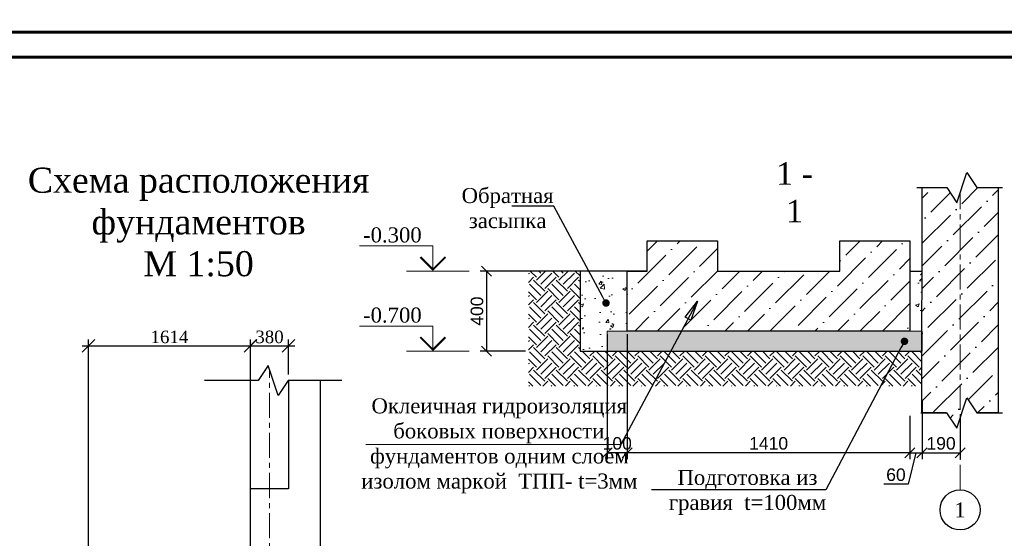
# Model space of a CAD drawing. Header units: millimetres. Extents: x 2063114 to 14983986, y -126020516 to 213791.
# Tile 172 of 256: x 2331171 to 2350815, y -1463102 to -1452751. Entities that reach past the tile are written whole.
import ezdxf
from ezdxf import colors
from ezdxf.entities.mleader import LeaderData, LeaderLine
from ezdxf.math import Vec2, Vec3

# ---------------------------------------------------------------- set-up
doc = ezdxf.new("R2010")
doc.units = ezdxf.units.MM
doc.linetypes.add('CENTERX2', pattern=[4, 2.5, -0.5, 0.5, -0.5])
doc.layers.get('Defpoints').update_dxf_attribs({"color": 6, "lineweight": 35})
for name, color, linetype, lineweight in [('.', 7, 'Continuous', 15), ('АСО-оси', 24, 'CENTERX2', 20), ('выноски', 250, 'Continuous', 30), ('СТЕНЫ', 7, 'Continuous', 20)]:
    doc.layers.add(name, color=color, linetype=linetype, lineweight=lineweight)
doc.layers.add('_print', color=6, linetype='Continuous', lineweight=60, plot=False)
doc.layers.add('все', color=7, linetype='Continuous')
doc.layers.add('Размеры', color=28, linetype='Continuous')
doc.styles.add('GENERATED_STYLE_5', font='times.ttf')
doc.styles.get("Standard").update_dxf_attribs({"font": 'arial.ttf'})
doc.styles.add('TIMES', font='times.ttf')
doc.styles.add('TIMES NEW', font='times.ttf', dxfattribs={"height": 200})
doc.styles.add('Times New Roman', font='times.ttf')
doc.styles.add('стиль1', font='timesbd.ttf')
doc.dimstyles.new('25', dxfattribs={"dimscale": 100, "dimtxt": 2.5, "dimasz": 2, "dimexe": 1.25, "dimexo": 0.625, "dimtad": 1, "dimdec": 0, "dimlfac": 0.25, "dimtxsty": 'Standard', "dimblk": 'OBLIQUE', "dimcen": 2, "dimdle": 0.008, "dimclrd": 256, "dimclre": 256, "dimclrt": 256, "dimadec": 0, "dimazin": 0, "dimtfac": 1, "dimtdec": 0, "dimtmove": 1, "dimatfit": 2, "dimfxl": 1.25, "dimarcsym": 0})
doc.dimstyles.new('50', dxfattribs={"dimtxt": 250, "dimasz": 250, "dimexe": 125, "dimexo": 125, "dimgap": 50, "dimtad": 1, "dimdec": 0, "dimlfac": 0.5, "dimtxsty": 'GENERATED_STYLE_5', "dimblk": 'OBLIQUE', "dimcen": 250, "dimdle": 125, "dimadec": 0, "dimazin": 0, "dimtfac": 1, "dimtdec": 0, "dimtmove": 0, "dimatfit": 3, "dimldrblk": 'OPEN90', "dimfxl": 1, "dimarcsym": 0})
doc.dimstyles.new('н-150', dxfattribs={"dimtxt": 150, "dimasz": 200, "dimexe": 150, "dimexo": 50, "dimgap": 63, "dimtad": 1, "dimdec": 0, "dimtxsty": 'стиль1', "dimblk": 'ARCHTICK', "dimcen": 200, "dimdle": 75, "dimclrd": 7, "dimclre": 7, "dimclrt": 7, "dimadec": 0, "dimazin": 0, "dimtfac": 1, "dimtdec": 0, "dimtmove": 0, "dimatfit": 3, "dimldrblk": 'CLOSEDBLANK', "dimfxl": 500, "dimfxlon": 1, "dimarcsym": 0})

# ---------------------------------------------------------------- blocks, each defined once
blk = doc.blocks.new('_Oblique')
at = {"color": 0, "linetype": 'ByBlock', "lineweight": -2}
blk.add_line((-0.5, -0.5), (0.5, 0.5), dxfattribs=at)
blk = doc.blocks.new('*D938')
at = {"color": 0, "lineweight": -2, "ltscale": 200, "transparency": 16777216}
for p, q in [((2335650, -1459261), (2336660, -1459261)), ((2335775, -1459830), (2335775, -1459136)), ((2336535, -1459830), (2336535, -1459136))]:
    blk.add_line(p, q, dxfattribs=at)
at = {"layer": 'Defpoints', "color": 0, "lineweight": 30, "ltscale": 200, "transparency": 16777216}
for p in [(2336535, -1459261), (2335775, -1459955), (2336535, -1459955)]:
    blk.add_point(p, dxfattribs=at)
at = {"color": 0, "lineweight": -2, "ltscale": 200, "transparency": 16777216, "xscale": 250, "yscale": 250, "zscale": 250, "rotation": 180}
blk.add_blockref('_Oblique', (2335775, -1459261), dxfattribs=at)
at = {"color": 0, "lineweight": -2, "ltscale": 200, "transparency": 16777216, "xscale": 250, "yscale": 250, "zscale": 250}
blk.add_blockref('_Oblique', (2336535, -1459261), dxfattribs=at)
at = {"color": 0, "lineweight": 15, "ltscale": 200, "transparency": 16777216, "insert": (2336155, -1459084), "char_height": 250, "attachment_point": 5, "style": 'GENERATED_STYLE_5'}
blk.add_mtext('380', dxfattribs=at)
blk = doc.blocks.new('_Open90')
at = {"color": 0, "linetype": 'ByBlock', "lineweight": -2}
for p, q in [((0, 0), (-1, 0)), ((-0.5, 0.5), (0, 0)), ((0, 0), (-0.5, -0.5))]:
    blk.add_line(p, q, dxfattribs=at)
blk = doc.blocks.new('*D947')
at = {"color": 0, "lineweight": -2, "ltscale": 200, "transparency": 16777216}
for p, q in [((2332420, -1459261), (2335899, -1459261)), ((2332545, -1464892), (2332545, -1459136)), ((2335774, -1464892), (2335774, -1459136))]:
    blk.add_line(p, q, dxfattribs=at)
at = {"layer": 'Defpoints', "color": 0, "lineweight": 30, "ltscale": 200, "transparency": 16777216}
for p in [(2335774, -1459261), (2332545, -1465017), (2335774, -1465017)]:
    blk.add_point(p, dxfattribs=at)
at = {"color": 0, "lineweight": -2, "ltscale": 200, "transparency": 16777216, "xscale": 250, "yscale": 250, "zscale": 250, "rotation": 180}
blk.add_blockref('_Oblique', (2332545, -1459261), dxfattribs=at)
at = {"color": 0, "lineweight": -2, "ltscale": 200, "transparency": 16777216, "xscale": 250, "yscale": 250, "zscale": 250}
blk.add_blockref('_Oblique', (2335774, -1459261), dxfattribs=at)
at = {"color": 0, "lineweight": 15, "ltscale": 200, "transparency": 16777216, "insert": (2334159, -1459084), "char_height": 250, "attachment_point": 5, "style": 'GENERATED_STYLE_5'}
blk.add_mtext('1614', dxfattribs=at)
blk = doc.blocks.new('_Dot')
at = {"color": 0, "linetype": 'ByBlock', "lineweight": -2}
blk.add_line((-0.5, 0), (-1, 0), dxfattribs=at)
at = {"color": 0, "linetype": 'ByBlock', "const_width": 0.5}
blk.add_lwpolyline([(-0.25, 0, 1), (0.25, 0, 1)], format="xyb", close=True, dxfattribs=at)
blk = doc.blocks.new('*D1019')
at = {"layer": 'Defpoints', "color": 0, "lineweight": 30, "transparency": 16777216}
for p in [(2343293, -1458968), (2348933, -1460599), (2343293, -1461399)]:
    blk.add_point(p, dxfattribs=at)
at = {"layer": 'Размеры', "lineweight": -2, "transparency": 16777216}
for p, q in [((2343293, -1459030), (2343293, -1461524)), ((2348933, -1460661), (2348933, -1461524)), ((2348934, -1461399), (2343292, -1461399))]:
    blk.add_line(p, q, dxfattribs=at)
at = {"layer": 'Размеры', "lineweight": -2, "transparency": 16777216, "xscale": 200, "yscale": 200, "zscale": 200, "rotation": 180}
blk.add_blockref('_Oblique', (2343293, -1461399), dxfattribs=at)
at = {"layer": 'Размеры', "lineweight": -2, "transparency": 16777216, "xscale": 200, "yscale": 200, "zscale": 200}
blk.add_blockref('_Oblique', (2348933, -1461399), dxfattribs=at)
at = {"layer": 'Размеры', "transparency": 16777216, "insert": (2346113, -1461209), "char_height": 250, "attachment_point": 5}
blk.add_mtext('1410', dxfattribs=at)
blk = doc.blocks.new('*D1020')
at = {"layer": 'Defpoints', "color": 0, "lineweight": 30, "transparency": 16777216}
for p in [(2342893, -1458968), (2343293, -1458968), (2342893, -1461399)]:
    blk.add_point(p, dxfattribs=at)
at = {"layer": 'Размеры', "lineweight": -2, "transparency": 16777216}
for p, q in [((2342893, -1459030), (2342893, -1461524)), ((2343293, -1459030), (2343293, -1461524)), ((2343293, -1461399), (2342892, -1461399))]:
    blk.add_line(p, q, dxfattribs=at)
at = {"layer": 'Размеры', "lineweight": -2, "transparency": 16777216, "xscale": 200, "yscale": 200, "zscale": 200, "rotation": 180}
blk.add_blockref('_Oblique', (2342893, -1461399), dxfattribs=at)
at = {"layer": 'Размеры', "lineweight": -2, "transparency": 16777216, "xscale": 200, "yscale": 200, "zscale": 200}
blk.add_blockref('_Oblique', (2343293, -1461399), dxfattribs=at)
at = {"layer": 'Размеры', "transparency": 16777216, "insert": (2343093, -1461209), "char_height": 250, "attachment_point": 5}
blk.add_mtext('100', dxfattribs=at)
blk = doc.blocks.new('*D1021')
at = {"layer": 'Defpoints', "color": 0, "lineweight": 30, "transparency": 16777216}
for p in [(2349173, -1460281), (2348933, -1460599), (2349173, -1461399)]:
    blk.add_point(p, dxfattribs=at)
at = {"layer": 'Размеры', "lineweight": -2, "transparency": 16777216}
for p, q in [((2349173, -1460344), (2349173, -1461524)), ((2348933, -1460661), (2348933, -1461524)), ((2349053, -1461399), (2348895, -1462024)), ((2348932, -1461399), (2349173, -1461399)), ((2348895, -1462024), (2348411, -1462024))]:
    blk.add_line(p, q, dxfattribs=at)
at = {"layer": 'Размеры', "lineweight": -2, "transparency": 16777216, "xscale": 200, "yscale": 200, "zscale": 200, "rotation": 180}
blk.add_blockref('_Oblique', (2348933, -1461399), dxfattribs=at)
at = {"layer": 'Размеры', "lineweight": -2, "transparency": 16777216, "xscale": 200, "yscale": 200, "zscale": 200}
blk.add_blockref('_Oblique', (2349173, -1461399), dxfattribs=at)
at = {"layer": 'Размеры', "transparency": 16777216, "insert": (2348653, -1461834), "char_height": 250, "attachment_point": 5}
blk.add_mtext('60', dxfattribs=at)
blk = doc.blocks.new('*D1022')
at = {"layer": 'Defpoints', "color": 0, "lineweight": 30, "transparency": 16777216}
for p in [(2349933, -1460565), (2349173, -1460762), (2349933, -1461399)]:
    blk.add_point(p, dxfattribs=at)
at = {"layer": 'Размеры', "lineweight": -2, "transparency": 16777216}
for p, q in [((2349933, -1460627), (2349933, -1461524)), ((2349173, -1460825), (2349173, -1461524)), ((2349172, -1461399), (2349933, -1461399))]:
    blk.add_line(p, q, dxfattribs=at)
at = {"layer": 'Размеры', "lineweight": -2, "transparency": 16777216, "xscale": 200, "yscale": 200, "zscale": 200, "rotation": 180}
blk.add_blockref('_Oblique', (2349173, -1461399), dxfattribs=at)
at = {"layer": 'Размеры', "lineweight": -2, "transparency": 16777216, "xscale": 200, "yscale": 200, "zscale": 200}
blk.add_blockref('_Oblique', (2349933, -1461399), dxfattribs=at)
at = {"layer": 'Размеры', "transparency": 16777216, "insert": (2349553, -1461209), "char_height": 250, "attachment_point": 5}
blk.add_mtext('190', dxfattribs=at)
blk = doc.blocks.new('*D1023')
at = {"layer": 'Defpoints', "color": 0, "lineweight": 30, "transparency": 16777216}
for p in [(2341322, -1457768), (2340485, -1459368), (2341322, -1459368)]:
    blk.add_point(p, dxfattribs=at)
at = {"layer": 'Размеры', "lineweight": -2, "transparency": 16777216}
for p, q in [((2341260, -1457768), (2340360, -1457768)), ((2340485, -1457767), (2340485, -1459369)), ((2341260, -1459368), (2340360, -1459368))]:
    blk.add_line(p, q, dxfattribs=at)
at = {"layer": 'Размеры', "lineweight": -2, "transparency": 16777216, "xscale": 200, "yscale": 200, "zscale": 200}
for p, rotation in [((2340485, -1457768), 90), ((2340485, -1459368), 270)]:
    blk.add_blockref('_Oblique', p, dxfattribs=dict(at, rotation=rotation))
at = {"layer": 'Размеры', "transparency": 16777216, "insert": (2340295, -1458568), "char_height": 250, "attachment_point": 5, "rotation": 90}
blk.add_mtext('400', dxfattribs=at)
blk = doc.blocks.new('_ArchTick')
at = {"color": 0, "linetype": 'ByBlock', "const_width": 0.15}
blk.add_lwpolyline([(-0.5, -0.5), (0.5, 0.5)], dxfattribs=at)
blk = doc.blocks.new('*U1590')
at = {"color": 0, "ltscale": 25}
blk.add_lwpolyline([(-59400, 42000), (0, 42000), (0, 0), (-59400, 0)], close=True, dxfattribs=at)
at = {"color": 0, "lineweight": 60, "ltscale": 25}
blk.add_lwpolyline([(-57400, 41500), (-500, 41500), (-500, 500), (-57400, 500)], close=True, dxfattribs=at)

msp = doc.modelspace()

# ---------------------------------------------------------------- hatches: boundary and pattern name
at = {"layer": '.', "linetype": 'ByBlock', "lineweight": 13}
h = msp.add_hatch(dxfattribs=at)
h.set_pattern_fill('AR-CONC', color=0, scale=4)
h.set_pattern_definition([(50, (2341680, -1806067.1), (728.7387, -63.7563), [76.2, -838.2]), (355, (2341680, -1806067.1), (-140.9737, 764.2274), [60.96, -670.5623]), (100.45144, (2341740.7, -1806072.4), (587.765, 700.471), [64.76, -712.361]), (46.1842, (2341680, -1805863.9), (1084.3162, -168.1693), [114.3, -1257.3]), (96.63556, (2341770.3, -1805877.9), (949.6165, 989.7045), [97.14, -1068.5424]), (351.18415, (2341680, -1805863.9), (949.6165, 989.7045), [91.44, -1005.839]), (21, (2341781.6, -1805914.7), (606.4576, -409.0608), [76.2, -838.2]), (326, (2341781.6, -1805914.7), (247.2081, 736.7519), [60.96, -670.56]), (71.45144, (2341832.1, -1805948.8), (853.6657, 327.6911), [64.76, -712.3598]), (37.5, (2341679.98, -1806067.1), (12.35441, 338.22016), [0, -662.432, 0, -680.72, 0, -673.1]), (7.5, (2341680, -1806067.1), (267.27865, 400.7223), [0, -388.112, 0, -647.192, 0, -256.54]), (327.5, (2341453.41, -1806067.1), (542.36238, -22.91498), [0, -254, 0, -792.48, 0, -1051.56]), (317.5, (2341351.8, -1806067.1), (592.5167, 101.70596), [0, -330.2, 0, -526.288, 0, -746.76])])
h.paths.add_polyline_path([(2342352.64174, -1457782.2533), (2342352.64174, -1459367.87074), (2342892.64174, -1459367.87074), (2342892.64174, -1458967.87074), (2343292.64174, -1458967.87074), (2343292.64174, -1457782.2533)])
edge = h.paths.add_edge_path()
edge.add_arc((2342423.15303, -1456404.27664), 37.5, 0, 360)
h.paths.add_polyline_path([(2349172.92496, -1457767.87074), (2348932.96907, -1457767.87074), (2348932.96907, -1458967.87074), (2349172.96907, -1458967.87074)])
at = {"layer": '.'}
h = msp.add_hatch(dxfattribs=at)
h.set_pattern_fill('ANSI36', color=256, scale=100)
h.set_pattern_definition([(45, (2343445.28, -1806052.73), (168.3798, 617.3926), [793.75, -158.75, 0, -158.75])])
h.paths.add_polyline_path([(2348932.96907, -1457167.87074), (2347532.96907, -1457167.87074), (2347532.96907, -1457767.87074), (2345092.64174, -1457767.87074), (2345092.64174, -1457167.87074), (2343692.64174, -1457167.87074), (2343692.64174, -1457767.87074), (2343292.64174, -1457767.87074), (2343292.64174, -1458967.87074), (2348932.96907, -1458967.87074)])
h = msp.add_hatch(dxfattribs=at)
h.set_pattern_fill('GRAVEL', color=256, scale=10)
h.set_pattern_definition([(228.0127875, (2338849.006, -1806131.109), (-2032.0000002, -2285.9999999), [34.17214, -3383.04836]), (184.969741, (2338826.146, -1806156.509), (3047.9999988, 254.00001447), [58.64047, -5805.40489]), (132.510447, (2338767.726, -1806161.589), (2540.0000011, -2793.999999), [41.34815, -4093.47228]), (267.273689, (2338668.666, -1806225.089), (254.00000053, 5079.99999997), [53.40045, -5286.64374]), (292.833654, (2338666.126, -1806278.429), (-1270.0000001, 3047.99999996), [52.36337, -5183.98077]), (357.273689, (2338686.446, -1806326.689), (-5079.99999997, 254.00000053), [53.40045, -5286.64374]), (37.6942405, (2338739.786, -1806329.229), (-3301.99999985, -2540.0000002), [70.61937, -6991.31153]), (72.2553284, (2338795.666, -1806286.049), (1778.00000048, 5587.99999985), [66.67195, -6600.52566]), (121.4295656, (2338815.986, -1806222.549), (-2032.0000003, 3301.99999982), [53.5813, -5304.55457]), (175.236358, (2338788.046, -1806176.829), (2794, -254.0000004), [61.17133, -2997.3937]), (222.3974378, (2338727.086, -1806171.749), (-3047.9999999, -2794.0000001), [79.1078, -7831.67725]), (138.814075, (2338920.126, -1806227.63), (-1777.9999999, 1524.0000001), [27.00045, -2673.05658]), (171.4692344, (2338899.806, -1806209.849), (3302.0000001, -507.99999942), [51.3682, -5085.4639]), (225, (2338849, -1806202.23), (-4e-14, -254), [35.92093, -323.28931]), (203.19859, (2338831.226, -1806171.75), (1270, 508), [19.34413, -1915.06224]), (291.80141, (2338813.446, -1806179.37), (-254, 762), [27.35656, -1340.4753]), (30.963757, (2338823.606, -1806204.77), (762, 508), [44.43197, -1436.62982]), (161.56505, (2338861.71, -1806181.91), (508, -254), [32.12871, -771.08981]), (16.3895403, (2338666.126, -1806179.369), (2540, 762), [45.0088, -4455.88267]), (70.346176, (2338709.306, -1806166.669), (-1016.0000001, -2794), [37.7599, -3738.22157]), (293.19859, (2338861.706, -1806131.11), (-508, 1270), [38.68801, -1895.71836]), (343.6104597, (2338876.946, -1806166.669), (-2540.00000005, 761.9999998), [45.0088, -4455.88267]), (339.443955, (2338666.126, -1806336.85), (-1270, 508), [43.40352, -2126.77343]), (294.7751406, (2338706.766, -1806352.089), (-1270.0000015, 2793.9999993), [36.36721, -3600.35934]), (66.80141, (2338864.246, -1806385.11), (508, 1270), [38.68801, -1895.71836]), (17.3540246, (2338879.486, -1806349.549), (-3301.99999993, -1016.0000002), [42.57827, -4215.2376]), (69.443955, (2338739.786, -1806385.11), (-508, -1270), [21.70176, -2148.4752]), (101.309932, (2338849.006, -1806385.11), (-254, 1016), [12.95146, -1282.1995]), (165.963757, (2338846.466, -1806372.41), (762, -254), [52.36337, -994.90546]), (186.009006, (2338795.666, -1806359.709), (2540, 254.00000013), [48.5267, -4804.13649]), (303.690068, (2338823.606, -1806227.63), (-254, 508), [36.63239, -879.17764]), (353.1572266, (2338843.926, -1806258.109), (4318.00000003, -507.99999977), [63.95568, -6331.6009]), (60.945396, (2338907.426, -1806265.73), (-1016, -1778), [26.15082, -2588.93923]), (90, (2338920.13, -1806242.87), (-254, 254), [15.24, -238.76]), (120.256437, (2338790.586, -1806352.089), (1015.9999999, -1778.0000001), [35.2867, -3493.39408]), (48.0127875, (2338772.806, -1806321.609), (2032.0000002, 2285.9999999), [68.34429, -3348.87622]), (0, (2338818.53, -1806270.8), (254, 254), [66.04, -187.96]), (325.3048465, (2338884.566, -1806270.809), (2540.00000096, -1777.9999986), [40.16096, -3975.93167]), (254.054604, (2338917.586, -1806293.67), (-254, -1016), [36.9829, -1812.165]), (207.6459754, (2338907.426, -1806329.229), (-4826.00000018, -2539.99999966), [60.21451, -5961.24644]), (175.4260787, (2338854.086, -1806357.169), (-3302, 254), [63.70295, -6306.58465])])
h.paths.add_polyline_path([(2349173.0509, -1458967.87074), (2342892.72357, -1458967.87074), (2342892.5599, -1459367.87074), (2349172.88724, -1459367.87074)])
h = msp.add_hatch()
h.set_pattern_fill('ANSI36', color=253, scale=100)
h.set_pattern_definition([(45, (2559372.68, -1803346.82), (168.3798, 617.3926), [793.75, -158.75, 0, -158.75])])
h.paths.add_polyline_path([(2350693.37295, -1456103.46949), (2350265.4495, -1456103.46949), (2350065.4495, -1455803.46949), (2349865.4495, -1456403.46949), (2349665.4495, -1456103.46949), (2349173.37295, -1456103.46949), (2349162.19958, -1460601.08104), (2349654.27613, -1460601.08104), (2349854.27613, -1460901.08104), (2350054.27613, -1460301.08104), (2350254.27613, -1460601.08104), (2350682.19958, -1460601.08104)])
at = {"layer": 'все', "lineweight": 13, "ltscale": 2}
h = msp.add_hatch(dxfattribs=at)
h.set_pattern_fill('EARTH', color=256, scale=50, angle=45)
h.set_pattern_definition([(45, (2343445.28, -1805652.73), (0, 449.0128), [317.5, -317.5]), (45, (2343361.1, -1805568.54), (0, 449.0128), [317.5, -317.5]), (45, (2343276.9, -1805484.35), (0, 449.0128), [317.5, -317.5]), (135, (2343276.9, -1805428.22), (-449.0128, 0), [317.5, -317.5]), (135, (2343361.1, -1805344.03), (-449.0128, 0), [317.5, -317.5]), (135, (2343445.28, -1805259.84), (-449.0128, 0), [317.5, -317.5])])
h.paths.add_polyline_path([(2349172.72415, -1459367.45444), (2342352.64174, -1459367.87074), (2342352.64174, -1457767.87074), (2341322.3923, -1457767.87074), (2341322.3923, -1460064.94411), (2349172.72415, -1460064.5278)])

# ---------------------------------------------------------------- linework, layer by layer
at = {"layer": '.', "lineweight": 30}
msp.add_lwpolyline([(2342352.64174, -1457767.87074), (2342352.64174, -1459367.87074), (2349172.92496, -1459367.87074)], dxfattribs=at)
at = {"layer": '.', "ltscale": 0.1}
msp.add_lwpolyline([(2349172.96907, -1458967.87074), (2342892.64174, -1458967.87074), (2342892.64174, -1459367.87074), (2349172.96907, -1459367.87074)], close=True, dxfattribs=at)
at = {"color": 7, "lineweight": 13}
for p, q in [((2340137.45622, -1457767.87074), (2338886.01422, -1457767.87074)), ((2340137.45622, -1459367.87074), (2338886.01422, -1459367.87074))]:
    msp.add_line(p, q, dxfattribs=at)
at = {"linetype": 'ByBlock'}
for p, q in [((2343692.64174, -1457767.87074), (2341039.70849, -1457767.87074)), ((2346492.64174, -1457767.87074), (2347532.96907, -1457767.87074)), ((2348932.96907, -1457767.87074), (2349172.92496, -1457767.87074))]:
    msp.add_line(p, q, dxfattribs=at)
for points in [[(2349067.82692, -1456103.46949), (2349665.4495, -1456103.46949), (2349865.4495, -1456403.46949), (2350065.4495, -1455803.46949), (2350265.4495, -1456103.46949), (2350778.25727, -1456103.46949)], [(2349664.64174, -1460601.08104), (2349172.56519, -1460601.08104), (2349173.37295, -1456103.46949), (2349665.4495, -1456103.46949)], [(2350265.4495, -1456103.46949), (2350693.37295, -1456103.46949), (2350692.56519, -1460601.08104), (2350264.64174, -1460601.08104)], [(2349151.83397, -1460601.08104), (2349664.64174, -1460601.08104), (2349864.64174, -1460901.08104), (2350064.64174, -1460301.08104), (2350264.64174, -1460601.08104), (2350777.4495, -1460601.08104)]]:
    msp.add_lwpolyline(points)
at = {"color": 7, "lineweight": 13}
for points in [[(2339415.26474, -1457767.87074), (2339415.26474, -1457267.87074), (2337948.15363, -1457267.87074)], [(2339415.26474, -1459367.87074), (2339415.26474, -1458867.87074), (2337948.15363, -1458867.87074)]]:
    msp.add_lwpolyline(points, dxfattribs=at)
at = {"lineweight": -3}
msp.add_lwpolyline([(2347532.96907, -1457167.87074), (2348932.96907, -1457167.87074), (2348932.96907, -1458967.87074), (2343292.64174, -1458967.87074), (2343292.64174, -1457767.87074), (2343692.64174, -1457767.87074), (2343692.64174, -1457167.87074), (2345092.64174, -1457167.87074), (2345092.64174, -1457767.87074), (2347532.96907, -1457767.87074)], close=True, dxfattribs=at)
at = {"color": 7, "lineweight": 13, "const_width": 40}
for points in [[(2339665.26474, -1457489.59074), (2339415.26474, -1457739.59074), (2339165.26474, -1457489.59074)], [(2339665.26474, -1459089.59074), (2339415.26474, -1459339.59074), (2339165.26474, -1459089.59074)]]:
    msp.add_lwpolyline(points, dxfattribs=at)
at = {"color": 0, "ltscale": 100}
msp.add_lwpolyline([(2336533.58808, -1459955.24246), (2336533.58808, -1462117.79681), (2335773.58808, -1462117.79681), (2335773.58808, -1459955.24246)], dxfattribs=at)
at = {"color": 0}
msp.add_circle((2349932.64174, -1462536.16721), 400, dxfattribs=at)
at = {"layer": '_print', "ltscale": 100}
for points in [[(2379792.08613, -1453001.43901), (2320392.08613, -1453001.43901), (2320392.08613, -1411001.43901), (2379792.08613, -1411001.43901)], [(2379792.08613, -1495001.43901), (2320392.08613, -1495001.43901), (2320392.08613, -1453001.43901), (2379792.08613, -1453001.43901)]]:
    msp.add_lwpolyline(points, close=True, dxfattribs=at)
at = {"layer": 'АСО-оси', "color": 1, "lineweight": 15, "ltscale": 200}
msp.add_line((2336153.58808, -1484697.88873), (2336153.58808, -1459736.24097), dxfattribs=at)
msp.add_lwpolyline([(2349932.64174, -1462136.16721), (2349932.64174, -1456201.89279)], dxfattribs=at)
at = {"layer": 'выноски', "color": 0, "lineweight": 5}
msp.add_line((2343162.04068, -1461231.03178), (2338080.07362, -1461231.03178), dxfattribs=at)
at = {"layer": 'Размеры'}
for points in [[(2337595.44552, -1459955.24246), (2336526.58857, -1459955.24246), (2336326.58857, -1460255.24246), (2336126.58857, -1459655.24246), (2335926.58857, -1459955.24246), (2334857.73163, -1459955.24246)], [(2337169.61206, -1485206.80495), (2337169.61206, -1472797.05437), (2336869.61206, -1472597.05437), (2337469.61206, -1472397.05437), (2337169.61206, -1472197.05437), (2337169.61206, -1459955.24246)]]:
    msp.add_lwpolyline(points, dxfattribs=at)

# ---------------------------------------------------------------- block references
for p in [(2379792.08613, -1453001.43901), (2379792.08613, -1495001.43901)]:
    msp.add_blockref('*U1590', p)

# ---------------------------------------------------------------- texts
at = {"color": 7, "lineweight": 13, "style": 'TIMES'}
for s, p in [('-0.300', (2338021.52347, -1457196.56527)), ('-0.700', (2338021.52347, -1458796.56527))]:
    msp.add_text(s, height=300, dxfattribs=at).set_placement(p)
at = {"color": 0, "insert": (2334740.51316, -1456793.43418), "char_height": 500, "width": 11481.6140432, "attachment_point": 5, "style": 'TIMES'}
msp.add_mtext('Схема расположения \\Pфундаментов\\PМ 1:50', dxfattribs=at)
at = {"color": 7, "insert": (2346629.77442, -1455596.91775), "char_height": 450, "width": 1141.3421053, "attachment_point": 2, "style": 'TIMES'}
msp.add_mtext('1 - 1', dxfattribs=at)
at = {"color": 250, "insert": (2349932.64174, -1462536.16721), "char_height": 300, "width": 559.2030637, "attachment_point": 5, "rotation": 0.010710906, "style": 'TIMES NEW'}
msp.add_mtext('1', dxfattribs=at)
at = {"layer": 'СТЕНЫ', "color": 0, "lineweight": 25, "ltscale": 20, "insert": (2337792.90989, -1460308.65434), "char_height": 300, "width": 5752.3949288, "attachment_point": 1, "style": 'Times New Roman'}
msp.add_mtext('\\pi396.92565;{\\C256;Оклеичная гидроизоляция \\P\\pi831.78506;боковых поверхности \\P\\pi368.15853;фундаментов одним слоем \\P\\pi193.82544;изолом маркой  ТПП- t=3мм}', dxfattribs=at)

# ---------------------------------------------------------------- dimensions: what is measured, and where the dimension line sits
at = {"color": 1, "lineweight": 15, "ltscale": 200}
for base, p1, p2, picture, middle in [((2335773.58808, -1459260.67311), (2332545.23489, -1465017.47243), (2335773.58808, -1465017.47243), '*D947', (2334159.41148, -1459083.51016)), ((2336535.42441, -1459260.67311), (2335775.42441, -1459955.24246), (2336535.42441, -1459955.24246), '*D938', (2336155.42441, -1459083.51016))]:
    dim = msp.add_linear_dim(base=base, p1=p1, p2=p2, dimstyle='50', dxfattribs=at)
    dim.commit()
    dim.dimension.update_dxf_attribs({"geometry": picture, "text_midpoint": middle})
at = {"layer": 'Размеры', "color": 1}
dim = msp.add_linear_dim(base=(2340485.39798, -1459367.87074), p1=(2341322.3923, -1457767.87074), p2=(2341322.3923, -1459367.87074), angle=90, dimstyle='25', dxfattribs=at)
dim.commit()
dim.dimension.update_dxf_attribs({"geometry": '*D1023', "text_midpoint": (2340295.25474, -1458567.87074)})
for base, p1, p2, picture, middle in [((2342892.64174, -1461398.81391), (2343292.64174, -1458967.87074), (2342892.64174, -1458967.87074), '*D1020', (2343092.64174, -1461398.81391)), ((2349172.56519, -1461398.81391), (2348932.96907, -1460598.81391), (2349172.56519, -1460281.23546), '*D1021', (2348832.14774, -1462023.91025))]:
    dim = msp.add_linear_dim(base=base, p1=p1, p2=p2, dimstyle='25', dxfattribs=at)
    dim.commit()
    dim.dimension.update_dxf_attribs({"geometry": picture, "text_midpoint": middle, "dimtype": 160})
for base, p1, p2, picture, middle in [((2343292.64174, -1461398.81391), (2348932.96907, -1460598.81391), (2343292.64174, -1458967.87074), '*D1019', (2346112.8054, -1461208.67067)), ((2349932.64174, -1461398.81391), (2349172.96907, -1460762.1133), (2349932.64174, -1460564.93628), '*D1022', (2349552.8054, -1461208.67067))]:
    dim = msp.add_linear_dim(base=base, p1=p1, p2=p2, dimstyle='25', dxfattribs=at)
    dim.commit()
    dim.dimension.update_dxf_attribs({"geometry": picture, "text_midpoint": middle})

# ---------------------------------------------------------------- leaders
at = {"lineweight": 9, "ltscale": 0.2}
ml = msp.add_multileader_mtext('Standard', dxfattribs=at)
ml.set_content('{\\C0;Обратная засыпка}', color=5, style='Times New Roman')
ml.set_leader_properties()
ml.set_arrow_properties(name='DOT')
ml.build(insert=Vec2(0, 0))
ml.multileader.update_dxf_attribs({"text_left_attachment_type": 6, "text_right_attachment_type": 6, "dogleg_length": 0.36, "arrow_head_size": 150})
ctx = ml.context
ctx.base_point, ctx.char_height, ctx.arrow_head_size, ctx.plane_origin = Vec3(2340019.30435, -1456470.91846), 300, 150, Vec3(2351861.97747, -1461387.6805)
ctx.left_attachment, ctx.right_attachment, ctx.text_align_type = 6, 6, 1
notes = []
notes.append((ctx, [(0, (1, 1, 0), (2341830.2031, -1456470.91846), (-1, 0), 38.04512, [(1, [(2342869.38053, -1458406.38204)], 0, [])])]))
ctx.mtext.insert, ctx.mtext.width, ctx.mtext.alignment, ctx.mtext.flow_direction = Vec3(2340905.73117, -1456110.91846), 791.5603521, 2, 5
ml = msp.add_multileader_mtext('Standard', dxfattribs=at)
ml.set_content('{\\C256;Подготовка из гравия  t=100мм}', color=5, style='Times New Roman')
ml.set_leader_properties()
ml.set_arrow_properties(name='DOT')
ml.build(insert=Vec2(0, 0))
ml.multileader.update_dxf_attribs({"text_left_attachment_type": 6, "text_right_attachment_type": 6, "dogleg_length": 0.36, "arrow_head_size": 150})
ctx = ml.context
ctx.base_point, ctx.char_height, ctx.arrow_head_size, ctx.plane_origin = Vec3(2344162.33605, -1462131.46832), 300, 150, Vec3(2359468.93131, -1464029.43244)
ctx.left_attachment, ctx.right_attachment, ctx.text_align_type = 6, 6, 1
notes.append((ctx, [(0, (1, 1, 0), (2347257.15694, -1462131.46832), (-1, 0), 38.04512, [(1, [(2348822.73992, -1459170.98851)], 0, [])])]))
ctx.mtext.insert, ctx.mtext.width, ctx.mtext.alignment, ctx.mtext.flow_direction = Vec3(2345690.72394, -1461736.73148), 3404.6604368, 2, 5
at = {"layer": 'СТЕНЫ', "color": 7, "lineweight": 15, "ltscale": 10}
msp.add_leader([(2344692.64174, -1458367.87074), (2343162.04068, -1461231.03178)], dimstyle='н-150', override={"dimasz": 400, "dimtad": 0, "dimtxsty": 'Times New Roman'}, dxfattribs=at)
for ctx, leaders in notes:
    for number, flags, end, landing, length, lines in leaders:
        leader = LeaderData()
        leader.index, (leader.has_last_leader_line, leader.has_dogleg_vector, leader.attachment_direction) = number, flags
        leader.last_leader_point, leader.dogleg_vector, leader.dogleg_length = Vec3(end), Vec3(landing), length
        for number, points, colour, breaks in lines:
            line = LeaderLine()
            line.index, line.vertices, line.color, line.breaks = number, Vec3.list(points), colors.encode_raw_color(colour), breaks
            leader.lines.append(line)
        ctx.leaders.append(leader)

doc.saveas('drawing.dxf')
